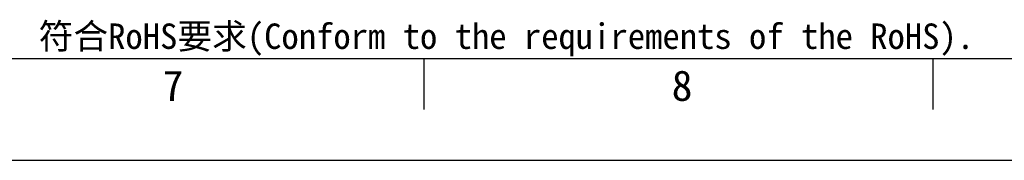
# Model space of a CAD drawing. Header units: millimetres. Extents: x -339 to 255, y 1363 to 1783.
# Tile 18 of 47: x -34 to 62, y 1363 to 1377. Entities that reach past the tile are written whole.
import ezdxf

# ---------------------------------------------------------------- set-up
doc = ezdxf.new("R2010")
doc.units = ezdxf.units.MM
doc.header["$LTSCALE"] = 61.468
doc.layers.get('0').update_dxf_attribs({"linetype": 'CONTINUOUS'})
doc.styles.get("Standard").update_dxf_attribs({"font": 'simfang.ttf'})
doc.styles.add('TEXTSTYLE_2', font='simfang.ttf')

msp = doc.modelspace()

# ---------------------------------------------------------------- linework, layer by layer
at = {"color": 7}
for p, q in [((-314.1747, 1372.9324), (244.8253, 1372.9324)), ((5.4626, 1367.9325), (5.4626, 1372.9324)), ((55.4626, 1367.9325), (55.4626, 1372.9324)), ((-339.1747, 1362.9324), (254.8253, 1362.9324))]:
    msp.add_line(p, q, dxfattribs=at)

# ---------------------------------------------------------------- texts
at = {"color": 3}
msp.add_text('符合RoHS要求(Conform to the requirements of the RoHS).', height=2.5, dxfattribs=at).set_placement((-32.3879, 1373.8831))
at = {"color": 3, "style": 'TEXTSTYLE_2'}
for s, p in [('7', (-20.2185, 1368.7795)), ('8', (29.7815, 1368.7795))]:
    msp.add_text(s, height=3, dxfattribs=at).set_placement(p)

doc.saveas('drawing.dxf')
